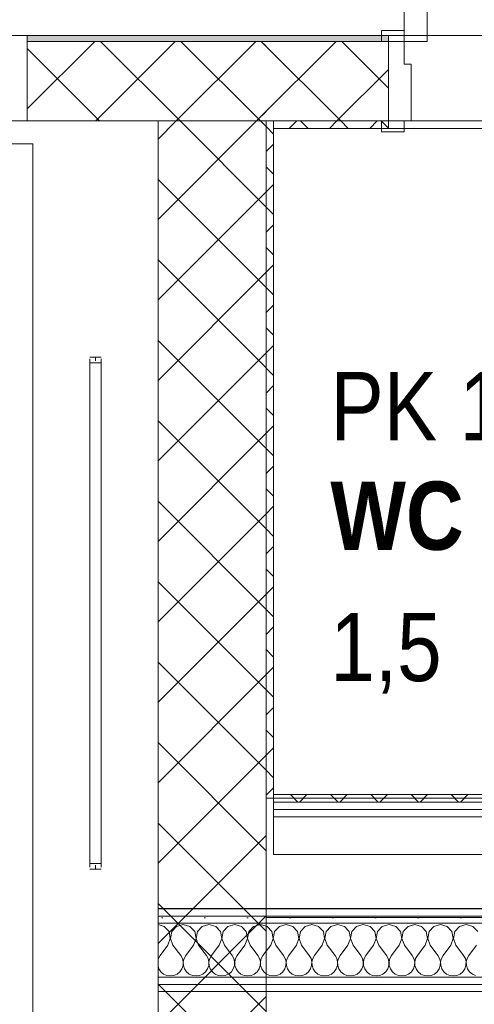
# Model space of a CAD drawing. Header units: millimetres. Extents: x 74467 to 235410, y -65 to 114857.
# Tile 190 of 256: x 127849 to 128649, y 68023 to 69754. Entities that reach past the tile are written whole.
import ezdxf

# ---------------------------------------------------------------- set-up
doc = ezdxf.new("R2010")
doc.units = ezdxf.units.MM
doc.header["$MEASUREMENT"] = 0
doc.linetypes.add('Wipeout_Contour', pattern=[1000, 0, -1000])
for name, color, linetype in [('1235 Vahelaed.AR', 7, 'Continuous'), ('1238 Liftid.AR', 7, 'Continuous'), ('1311 Siseseinad.AR', 7, 'Continuous'), ('1326 Seinapinnad.SA', 7, 'Continuous'), ('9350 Netopind.AR', 7, 'Continuous'), ('I-WALL-____-OTLN.IFC Model', 7, 'Continuous'), ('Ruumi tekst', 7, 'Continuous'), ('Uks', 7, 'Continuous')]:
    doc.layers.add(name, color=color, linetype=linetype)
doc.styles.add('GENERATED_STYLE_2', font='txt', dxfattribs={"width": 0.84})
doc.styles.add('GENERATED_STYLE_4', font='txt', dxfattribs={"width": 0.84})
pattern_1 = [(45, (0, 0), (-70.71068, 70.71068), []), (135, (0, 0), (70.71068, 70.71068), [])]
pattern_2 = [(0, (0, 0), (0, 75), [0, -75])]
pattern_3 = [(225, (0, 0), (-35.355339, 35.355339), []), (315, (0, 0), (35.355339, 35.355339), [])]
pattern_4 = [(315, (0, 0), (35.355339, 35.355339), []), (45, (0, 0), (-35.355339, 35.355339), [])]

# ---------------------------------------------------------------- blocks, each defined once
blk = doc.blocks.new('Slab_13_1', base_point=(128282.6, 68175.8))
at = {"color": 254, "linetype": 'Wipeout_Contour', "lineweight": 0, "ltscale": 584658.71278}
blk.add_wipeout([(129552.6, 69575.9), (128282.6, 69575.9), (128282.6, 68175.8), (129552.6, 68175.8)], dxfattribs=at).dxf.layer = '1235 Vahelaed.AR'
at = {"layer": '1235 Vahelaed.AR', "color": 7, "linetype": 'Continuous', "lineweight": 13, "flags": 128}
blk.add_lwpolyline([(128282.6, 68175.8), (128282.6, 69575.9), (129552.6, 69575.9), (129552.6, 68175.8)], close=True, dxfattribs=at)
blk = doc.blocks.new('Slab_17_1', base_point=(126312.6, 71235.9))
at = {"color": 254, "linetype": 'Wipeout_Contour', "lineweight": 0, "ltscale": 2831097.235720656}
blk.add_wipeout([(129692.6, 71235.9), (126312.6, 71235.9), (126312.7, 69575.9), (129682.6, 69575.9), (129682.6, 69639.7), (131292.6, 69639.7), (131292.6, 67651), (132092.6, 67651), (133964.5, 67632.4), (133964.5, 67705.5), (134032.6, 67705.3), (134032.6, 69535.9), (133892.6, 69535.9), (133892.6, 69735.9), (133892.6, 71245.9), (133892.6, 71435.9), (132092.6, 71435.9), (132092.6, 71245.9), (129692.6, 71245.9)], dxfattribs=at).dxf.layer = '1235 Vahelaed.AR'
at = {"layer": '1235 Vahelaed.AR', "color": 7, "linetype": 'Continuous', "lineweight": 13, "flags": 128}
blk.add_lwpolyline([(133892.6, 71435.9), (133892.6, 71245.9), (133892.6, 69735.9), (133892.6, 69535.9), (134032.6, 69535.9), (134032.6, 67705.3), (133964.5, 67705.5), (133964.5, 67632.4), (132092.6, 67651), (131292.6, 67651), (131292.6, 69639.7), (129682.6, 69639.7), (129682.6, 69575.9), (126312.7, 69575.9)], dxfattribs=at)
blk = doc.blocks.new('Liikumisruum_RG 103_3_1', base_point=(96460.4, 94557))
at = {"layer": '9350 Netopind.AR', "color": 7, "linetype": 'Continuous', "lineweight": 13, "flags": 128}
blk.add_lwpolyline([(129702.6, 93185.9), (129702.6, 71235.9), (123739.6, 71235.9), (123739.6, 69725.9), (129705.6, 69725.9), (129705.6, 67676.8), (132092.6, 67651.1), (132092.6, 69545.9), (131292.6, 69545.9), (131292.6, 72785.9), (132092.6, 72785.9), (132092.6, 78875.9), (131292.6, 78875.9), (131292.6, 81535.9), (132092.6, 81535.9), (132092.6, 85125.9), (131292.6, 85125.9), (131292.6, 87785.9), (132092.6, 87785.9), (132092.6, 89925.9), (131292.6, 89925.9), (131292.6, 93195.9)], dxfattribs=at)
blk = doc.blocks.new('Wall_26_1', base_point=(126312.6, 69575.9))
at = {"layer": '1311 Siseseinad.AR', "linetype": 'Continuous', "lineweight": 13, "true_color": 0x50504f}
h = blk.add_hatch(dxfattribs=at)
h.set_pattern_fill('Plokk_õõnesbetoon_0001', color=251, style=0, pattern_type=2)
h.set_pattern_definition(pattern_1)
h.paths.add_polyline_path([(127862.6, 69715.9), (127862.6, 69575.9), (128282.6, 69575.9), (128282.6, 69715.9)])
at = {"layer": '1311 Siseseinad.AR', "color": 7, "linetype": 'Continuous', "lineweight": 15, "flags": 128}
for points in [[(128282.6, 69715.9), (127862.6, 69715.9)], [(127862.6, 69575.9), (128282.6, 69575.9)]]:
    blk.add_lwpolyline(points, dxfattribs=at)
blk = doc.blocks.new('Door 24_4')
at = {"layer": 'Uks', "color": 7, "linetype": 'Continuous', "lineweight": 13}
for p, q in [((332, 0), (332, 744)), ((372, 744), (372, 0)), ((412, 19), (372, 19)), ((372, 19), (372, 0)), ((412, 0), (412, 19)), ((372, 0), (332, 0)), ((372, 0), (412, 0)), ((400, -140), (400, 0)), ((400, -140), (400, 0)), ((412, -140), (372, -140)), ((372, -140), (372, -159)), ((412, -159), (412, -140)), ((372, -159), (412, -159))]:
    blk.add_line(p, q, dxfattribs=at)
at = {"layer": 'Uks', "color": 7, "linetype": 'Continuous', "lineweight": 15}
for p, q in [((400, 0), (372, 0)), ((372, 0), (372, -40)), ((400, -140), (400, 0)), ((400, 0), (412, 0)), ((400, 0), (412, 0)), ((372, -40), (360, -40)), ((360, -40), (360, -140)), ((360, -140), (400, -140)), ((400, -140), (412, -140)), ((400, -140), (412, -140))]:
    blk.add_line(p, q, dxfattribs=at)
at = {"layer": 'Uks', "color": 7, "linetype": 'Continuous', "lineweight": 13}
blk.add_arc((372, 0), 744, 90, 180, dxfattribs=at)
blk = doc.blocks.new('Wall_27_1', base_point=(128092.6, 69575.9))
at = {"layer": '1311 Siseseinad.AR', "linetype": 'Continuous', "lineweight": 13, "true_color": 0x50504f}
h = blk.add_hatch(dxfattribs=at)
h.set_pattern_fill('Plokk_õõnesbetoon_0001', color=251, style=0, pattern_type=2)
h.set_pattern_definition(pattern_1)
h.paths.add_polyline_path([(128092.6, 69715.9), (128092.6, 69575.9), (128497.6, 69575.9), (128497.6, 69715.9)])
at = {"layer": '1311 Siseseinad.AR', "color": 7, "linetype": 'Continuous', "lineweight": 15}
for p, q in [((128497.6, 69715.9), (128485.6, 69715.9)), ((128497.6, 69575.9), (128485.6, 69575.9))]:
    blk.add_line(p, q, dxfattribs=at)
at = {"layer": '1311 Siseseinad.AR', "color": 7, "linetype": 'Continuous', "lineweight": 15, "flags": 128}
for points in [[(128497.6, 69715.9), (128092.6, 69715.9)], [(128092.6, 69575.9), (128497.6, 69575.9)]]:
    blk.add_lwpolyline(points, dxfattribs=at)
at = {"layer": 'Uks', "color": 7, "linetype": 'Continuous', "lineweight": 13, "xscale": -1, "zscale": 1000}
blk.add_blockref('Door 24_4', (128897.6, 69715.9), dxfattribs=at)
blk = doc.blocks.new('Lift_PK 1-L2_32_1', base_point=(126312.6, 69184.7))
at = {"layer": '9350 Netopind.AR', "color": 7, "linetype": 'Continuous', "lineweight": 13, "flags": 128}
blk.add_lwpolyline([(126312.6, 69575.9), (126312.6, 67775.9), (128092.6, 67775.9), (128092.6, 69575.9)], close=True, dxfattribs=at)
blk = doc.blocks.new('WC_PK 110_35_1', base_point=(128295.6, 69171.7))
at = {"layer": '9350 Netopind.AR', "color": 7, "linetype": 'Continuous', "lineweight": 13, "flags": 128}
blk.add_lwpolyline([(128295.6, 68385.8), (129539.6, 68385.8), (129539.6, 69562.9), (128295.6, 69562.9)], close=True, dxfattribs=at)
at = {"layer": 'Ruumi tekst', "color": 7, "lineweight": 13, "char_height": 120, "attachment_point": 1}
for s, insert, style in [('\\A1;{\\pql;\\pt0,4600;\\fArial|b0|i0|c0|p34;PK 110\\fArial|b0|i0|c0|p34;\\A1{\\H.66x;\\S^  ;}\\fArial|b0|i0|c0|p34;\\fArial|b0|i0|c0|p34;\\A1{\\H.66x;\\S^  ;}}', (128395.6, 69134.6), 'GENERATED_STYLE_4'), ('\\A1;{\\pql;\\pt0,500;\\fArial|b1|i0|c0|p34;WC\\fArial|b1|i0|c0|p34;\\A1{\\H.66x;\\S^  ;}\\fArial|b1|i0|c0|p34;\\fArial|b1|i0|c0|p34;\\A1{\\H.66x;\\S^  ;}}', (128395.6, 68942.1), 'GENERATED_STYLE_2'), ('\\A1;{\\pql;\\pt0,4600;\\fArial|b0|i0|c0|p34;1,5\\fArial|b0|i0|c0|p34;\\A1{\\H.66x;\\S^  ;}\\fArial|b0|i0|c0|p34; m\\fArial|b0|i0|c0|p34;\\A1{\\H.66x;\\S2^  ;}}', (128395.6, 68746.4), 'GENERATED_STYLE_4')]:
    blk.add_mtext(s, dxfattribs=dict(at, insert=insert, style=style))
blk = doc.blocks.new('Opening_23_1')
at = {"layer": '1311 Siseseinad.AR', "color": 7, "linetype": 'Continuous', "lineweight": 13, "flags": 128}
for points in [[(127862.6, 69725.9), (126702.6, 69725.9)], [(126702.6, 69575.9), (127862.6, 69575.9)]]:
    blk.add_lwpolyline(points, dxfattribs=at)
at = {"layer": '1311 Siseseinad.AR', "color": 7, "linetype": 'Continuous', "lineweight": 15, "flags": 128}
for points in [[(127862.6, 69715.9), (127862.6, 69725.9)], [(127862.6, 69575.9), (127862.6, 69715.9)]]:
    blk.add_lwpolyline(points, dxfattribs=at)
blk = doc.blocks.new('Opening_25_1')
at = {"layer": '1311 Siseseinad.AR', "color": 7, "linetype": 'Continuous', "lineweight": 13, "flags": 128}
for points in [[(129297.6, 69725.9), (128497.6, 69725.9)], [(128497.6, 69715.9), (128497.6, 69575.9)], [(128497.6, 69562.9), (129297.6, 69562.9)]]:
    blk.add_lwpolyline(points, dxfattribs=at)
at = {"layer": '1311 Siseseinad.AR', "color": 7, "linetype": 'Continuous', "lineweight": 15, "flags": 128}
for points in [[(128497.6, 69725.9), (128497.6, 69715.9)], [(128497.6, 69575.9), (128497.6, 69562.9)]]:
    blk.add_lwpolyline(points, dxfattribs=at)
blk = doc.blocks.new('*X1150')
at = {"layer": '1311 Siseseinad.AR', "linetype": 'Continuous', "lineweight": 13, "true_color": 0x8c8d8c}
for points in [[(128092.6, 68191.8), (128092.6, 68190.8), (128103.4, 68190.8), (128103.4, 68191.8)], [(128282.6, 68191.8), (128203.4, 68191.8), (128203.4, 68190.8), (128282.6, 68190.8)]]:
    blk.add_hatch(color=252, dxfattribs=at).paths.add_polyline_path(points)
blk = doc.blocks.new('*X1151')
at = {"layer": '1311 Siseseinad.AR', "color": 252, "linetype": 'Continuous', "lineweight": 13, "true_color": 0x8c8d8c}
for p, q in [((128103.6, 68160.2), (128092.6, 68163.3)), ((128111.9, 68151.1), (128103.6, 68160.2)), ((128125, 68160.2), (128116.7, 68151.1)), ((128136.9, 68163.6), (128125, 68160.2)), ((128148.8, 68160.2), (128136.9, 68163.6)), ((128157.1, 68151.1), (128148.8, 68160.2)), ((128170.3, 68160.2), (128161.9, 68151.1)), ((128182.1, 68163.6), (128170.3, 68160.2)), ((128194, 68160.2), (128182.1, 68163.6)), ((128202.4, 68151.1), (128194, 68160.2)), ((128215.5, 68160.2), (128207.1, 68151.1)), ((128227.4, 68163.6), (128215.5, 68160.2)), ((128239.3, 68160.2), (128227.4, 68163.6)), ((128247.6, 68151.1), (128239.3, 68160.2)), ((128260.7, 68160.2), (128252.4, 68151.1)), ((128272.6, 68163.6), (128260.7, 68160.2)), ((128282.6, 68160.7), (128272.6, 68163.6)), ((128109.8, 68127.4), (128114.2, 68138.9)), ((128114.2, 68138.9), (128111.9, 68151.1)), ((128116.7, 68151.1), (128114.4, 68138.9)), ((128114.4, 68138.9), (128118.8, 68127.4)), ((128155, 68127.4), (128159.4, 68138.9)), ((128159.4, 68138.9), (128157.1, 68151.1)), ((128161.9, 68151.1), (128159.6, 68138.9)), ((128159.6, 68138.9), (128164, 68127.4)), ((128200.2, 68127.4), (128204.7, 68138.9)), ((128204.7, 68138.9), (128202.4, 68151.1)), ((128207.1, 68151.1), (128204.9, 68138.9)), ((128204.9, 68138.9), (128209.3, 68127.4)), ((128245.5, 68127.4), (128249.9, 68138.9)), ((128249.9, 68138.9), (128247.6, 68151.1)), ((128252.4, 68151.1), (128250.1, 68138.9)), ((128250.1, 68138.9), (128254.5, 68127.4)), ((128109.8, 68127.4), (128096.2, 68109.3)), ((128118.8, 68127.4), (128132.4, 68109.3)), ((128155, 68127.4), (128141.4, 68109.3)), ((128164, 68127.4), (128177.6, 68109.3)), ((128200.2, 68127.4), (128186.7, 68109.3)), ((128209.3, 68127.4), (128222.9, 68109.3)), ((128245.5, 68127.4), (128231.9, 68109.3)), ((128254.5, 68127.4), (128268.1, 68109.3)), ((128093.2, 68103.8), (128092.6, 68101.6)), ((128096.2, 68109.3), (128093.2, 68103.8)), ((128135.4, 68103.8), (128132.4, 68109.3)), ((128136.8, 68097.8), (128135.4, 68103.8)), ((128138.4, 68103.8), (128137, 68097.8)), ((128141.4, 68109.3), (128138.4, 68103.8)), ((128180.6, 68103.8), (128177.6, 68109.3)), ((128182.1, 68097.8), (128180.6, 68103.8)), ((128183.6, 68103.8), (128182.2, 68097.8)), ((128186.7, 68109.3), (128183.6, 68103.8)), ((128225.9, 68103.8), (128222.9, 68109.3)), ((128227.3, 68097.8), (128225.9, 68103.8)), ((128228.9, 68103.8), (128227.5, 68097.8)), ((128231.9, 68109.3), (128228.9, 68103.8)), ((128271.1, 68103.8), (128268.1, 68109.3)), ((128272.5, 68097.8), (128271.1, 68103.8)), ((128274.1, 68103.8), (128272.7, 68097.8)), ((128277.1, 68109.3), (128274.1, 68103.8)), ((128282.6, 68116.6), (128277.1, 68109.3)), ((128092.6, 68089.8), (128094.1, 68085.6)), ((128094.1, 68085.6), (128097.6, 68080.5)), ((128131, 68080.5), (128134.5, 68085.6)), ((128134.5, 68085.6), (128136.5, 68091.5)), ((128136.5, 68091.5), (128136.8, 68097.8)), ((128137, 68097.8), (128137.3, 68091.5)), ((128137.3, 68091.5), (128139.3, 68085.6)), ((128139.3, 68085.6), (128142.8, 68080.5)), ((128176.2, 68080.5), (128179.8, 68085.6)), ((128179.8, 68085.6), (128181.7, 68091.5)), ((128181.7, 68091.5), (128182.1, 68097.8)), ((128182.2, 68097.8), (128182.5, 68091.5)), ((128182.5, 68091.5), (128184.5, 68085.6)), ((128184.5, 68085.6), (128188.1, 68080.5)), ((128221.5, 68080.5), (128225, 68085.6)), ((128225, 68085.6), (128227, 68091.5)), ((128227, 68091.5), (128227.3, 68097.8)), ((128227.5, 68097.8), (128227.8, 68091.5)), ((128227.8, 68091.5), (128229.8, 68085.6)), ((128229.8, 68085.6), (128233.3, 68080.5)), ((128266.7, 68080.5), (128270.2, 68085.6)), ((128270.2, 68085.6), (128272.2, 68091.5)), ((128272.2, 68091.5), (128272.5, 68097.8)), ((128272.7, 68097.8), (128273, 68091.5)), ((128273, 68091.5), (128275, 68085.6)), ((128275, 68085.6), (128278.5, 68080.5)), ((128097.6, 68080.5), (128102.4, 68076.5)), ((128102.4, 68076.5), (128108.1, 68074)), ((128108.1, 68074), (128114.3, 68073.1)), ((128114.3, 68073.1), (128120.5, 68074)), ((128120.5, 68074), (128126.2, 68076.5)), ((128126.2, 68076.5), (128131, 68080.5)), ((128142.8, 68080.5), (128147.6, 68076.5)), ((128147.6, 68076.5), (128153.3, 68074)), ((128153.3, 68074), (128159.5, 68073.1)), ((128159.5, 68073.1), (128165.7, 68074)), ((128165.7, 68074), (128171.4, 68076.5)), ((128171.4, 68076.5), (128176.2, 68080.5)), ((128188.1, 68080.5), (128192.9, 68076.5)), ((128192.9, 68076.5), (128198.6, 68074)), ((128198.6, 68074), (128204.8, 68073.1)), ((128204.8, 68073.1), (128210.9, 68074)), ((128210.9, 68074), (128216.7, 68076.5)), ((128216.7, 68076.5), (128221.5, 68080.5)), ((128233.3, 68080.5), (128238.1, 68076.5)), ((128238.1, 68076.5), (128243.8, 68074)), ((128243.8, 68074), (128250, 68073.1)), ((128250, 68073.1), (128256.2, 68074)), ((128256.2, 68074), (128261.9, 68076.5)), ((128261.9, 68076.5), (128266.7, 68080.5)), ((128278.5, 68080.5), (128282.6, 68077.1))]:
    blk.add_line(p, q, dxfattribs=at)
blk = doc.blocks.new('*X1152')
at = {"layer": '1311 Siseseinad.AR', "linetype": 'Continuous', "lineweight": 13, "true_color": 0x8c8d8c}
for points in [[(128282.6, 68190.8), (128303.4, 68190.8), (128303.4, 68191.8), (128282.6, 68191.8)], [(128503.4, 68191.8), (128403.4, 68191.8), (128403.4, 68190.8), (128503.4, 68190.8)], [(128703.4, 68191.8), (128603.4, 68191.8), (128603.4, 68190.8), (128703.4, 68190.8)]]:
    blk.add_hatch(color=252, dxfattribs=at).paths.add_polyline_path(points)
blk = doc.blocks.new('*X1153')
at = {"layer": '1311 Siseseinad.AR', "color": 252, "linetype": 'Continuous', "lineweight": 13, "true_color": 0x8c8d8c}
for p, q in [((128284.5, 68160.2), (128282.6, 68160.7)), ((128292.9, 68151.1), (128284.5, 68160.2)), ((128306, 68160.2), (128297.6, 68151.1)), ((128317.9, 68163.6), (128306, 68160.2)), ((128329.7, 68160.2), (128317.9, 68163.6)), ((128338.1, 68151.1), (128329.7, 68160.2)), ((128351.2, 68160.2), (128342.9, 68151.1)), ((128363.1, 68163.6), (128351.2, 68160.2)), ((128375, 68160.2), (128363.1, 68163.6)), ((128383.3, 68151.1), (128375, 68160.2)), ((128396.4, 68160.2), (128388.1, 68151.1)), ((128408.3, 68163.6), (128396.4, 68160.2)), ((128420.2, 68160.2), (128408.3, 68163.6)), ((128428.6, 68151.1), (128420.2, 68160.2)), ((128441.7, 68160.2), (128433.3, 68151.1)), ((128453.6, 68163.6), (128441.7, 68160.2)), ((128465.5, 68160.2), (128453.6, 68163.6)), ((128473.8, 68151.1), (128465.5, 68160.2)), ((128486.9, 68160.2), (128478.6, 68151.1)), ((128498.8, 68163.6), (128486.9, 68160.2)), ((128510.7, 68160.2), (128498.8, 68163.6)), ((128519, 68151.1), (128510.7, 68160.2)), ((128532.2, 68160.2), (128523.8, 68151.1)), ((128544, 68163.6), (128532.2, 68160.2)), ((128555.9, 68160.2), (128544, 68163.6)), ((128564.3, 68151.1), (128555.9, 68160.2)), ((128577.4, 68160.2), (128569.1, 68151.1)), ((128589.3, 68163.6), (128577.4, 68160.2)), ((128601.2, 68160.2), (128589.3, 68163.6)), ((128609.5, 68151.1), (128601.2, 68160.2)), ((128622.6, 68160.2), (128614.3, 68151.1)), ((128634.5, 68163.6), (128622.6, 68160.2)), ((128646.4, 68160.2), (128634.5, 68163.6)), ((128654.8, 68151.1), (128646.4, 68160.2)), ((128290.7, 68127.4), (128295.1, 68138.9)), ((128295.1, 68138.9), (128292.9, 68151.1)), ((128297.6, 68151.1), (128295.3, 68138.9)), ((128295.3, 68138.9), (128299.8, 68127.4)), ((128336, 68127.4), (128340.4, 68138.9)), ((128340.4, 68138.9), (128338.1, 68151.1)), ((128342.9, 68151.1), (128340.6, 68138.9)), ((128340.6, 68138.9), (128345, 68127.4)), ((128381.2, 68127.4), (128385.6, 68138.9)), ((128385.6, 68138.9), (128383.3, 68151.1)), ((128388.1, 68151.1), (128385.8, 68138.9)), ((128385.8, 68138.9), (128390.2, 68127.4)), ((128426.4, 68127.4), (128430.9, 68138.9)), ((128430.9, 68138.9), (128428.6, 68151.1)), ((128433.3, 68151.1), (128431, 68138.9)), ((128431, 68138.9), (128435.5, 68127.4)), ((128471.7, 68127.4), (128476.1, 68138.9)), ((128476.1, 68138.9), (128473.8, 68151.1)), ((128478.6, 68151.1), (128476.3, 68138.9)), ((128476.3, 68138.9), (128480.7, 68127.4)), ((128516.9, 68127.4), (128521.3, 68138.9)), ((128521.3, 68138.9), (128519, 68151.1)), ((128523.8, 68151.1), (128521.5, 68138.9)), ((128521.5, 68138.9), (128526, 68127.4)), ((128562.1, 68127.4), (128566.6, 68138.9)), ((128566.6, 68138.9), (128564.3, 68151.1)), ((128569.1, 68151.1), (128566.8, 68138.9)), ((128566.8, 68138.9), (128571.2, 68127.4)), ((128607.4, 68127.4), (128611.8, 68138.9)), ((128611.8, 68138.9), (128609.5, 68151.1)), ((128614.3, 68151.1), (128612, 68138.9)), ((128612, 68138.9), (128616.4, 68127.4)), ((128290.7, 68127.4), (128282.6, 68116.6)), ((128299.8, 68127.4), (128313.3, 68109.3)), ((128336, 68127.4), (128322.4, 68109.3)), ((128345, 68127.4), (128358.6, 68109.3)), ((128381.2, 68127.4), (128367.6, 68109.3)), ((128390.2, 68127.4), (128403.8, 68109.3)), ((128426.4, 68127.4), (128412.9, 68109.3)), ((128435.5, 68127.4), (128449, 68109.3)), ((128471.7, 68127.4), (128458.1, 68109.3)), ((128480.7, 68127.4), (128494.3, 68109.3)), ((128516.9, 68127.4), (128503.3, 68109.3)), ((128526, 68127.4), (128539.5, 68109.3)), ((128562.1, 68127.4), (128548.6, 68109.3)), ((128571.2, 68127.4), (128584.8, 68109.3)), ((128607.4, 68127.4), (128593.8, 68109.3)), ((128616.4, 68127.4), (128630, 68109.3)), ((128652.6, 68127.4), (128639, 68109.3)), ((128316.4, 68103.8), (128313.3, 68109.3)), ((128317.8, 68097.8), (128316.4, 68103.8)), ((128319.4, 68103.8), (128317.9, 68097.8)), ((128322.4, 68109.3), (128319.4, 68103.8)), ((128361.6, 68103.8), (128358.6, 68109.3)), ((128363, 68097.8), (128361.6, 68103.8)), ((128364.6, 68103.8), (128363.2, 68097.8)), ((128367.6, 68109.3), (128364.6, 68103.8)), ((128406.8, 68103.8), (128403.8, 68109.3)), ((128408.2, 68097.8), (128406.8, 68103.8)), ((128409.8, 68103.8), (128408.4, 68097.8)), ((128412.9, 68109.3), (128409.8, 68103.8)), ((128452.1, 68103.8), (128449, 68109.3)), ((128453.5, 68097.8), (128452.1, 68103.8)), ((128455.1, 68103.8), (128453.7, 68097.8)), ((128458.1, 68109.3), (128455.1, 68103.8)), ((128497.3, 68103.8), (128494.3, 68109.3)), ((128498.7, 68097.8), (128497.3, 68103.8)), ((128500.3, 68103.8), (128498.9, 68097.8)), ((128503.3, 68109.3), (128500.3, 68103.8)), ((128542.5, 68103.8), (128539.5, 68109.3)), ((128544, 68097.8), (128542.5, 68103.8)), ((128545.6, 68103.8), (128544.1, 68097.8)), ((128548.6, 68109.3), (128545.6, 68103.8)), ((128587.8, 68103.8), (128584.8, 68109.3)), ((128589.2, 68097.8), (128587.8, 68103.8)), ((128590.8, 68103.8), (128589.4, 68097.8)), ((128593.8, 68109.3), (128590.8, 68103.8)), ((128633, 68103.8), (128630, 68109.3)), ((128634.4, 68097.8), (128633, 68103.8)), ((128636, 68103.8), (128634.6, 68097.8)), ((128639, 68109.3), (128636, 68103.8)), ((128311.9, 68080.5), (128315.5, 68085.6)), ((128315.5, 68085.6), (128317.5, 68091.5)), ((128317.5, 68091.5), (128317.8, 68097.8)), ((128317.9, 68097.8), (128318.3, 68091.5)), ((128318.3, 68091.5), (128320.2, 68085.6)), ((128320.2, 68085.6), (128323.8, 68080.5)), ((128357.2, 68080.5), (128360.7, 68085.6)), ((128360.7, 68085.6), (128362.7, 68091.5)), ((128362.7, 68091.5), (128363, 68097.8)), ((128363.2, 68097.8), (128363.5, 68091.5)), ((128363.5, 68091.5), (128365.5, 68085.6)), ((128365.5, 68085.6), (128369, 68080.5)), ((128402.4, 68080.5), (128405.9, 68085.6)), ((128405.9, 68085.6), (128407.9, 68091.5)), ((128407.9, 68091.5), (128408.2, 68097.8)), ((128408.4, 68097.8), (128408.7, 68091.5)), ((128408.7, 68091.5), (128410.7, 68085.6)), ((128410.7, 68085.6), (128414.3, 68080.5)), ((128447.6, 68080.5), (128451.2, 68085.6)), ((128451.2, 68085.6), (128453.2, 68091.5)), ((128453.2, 68091.5), (128453.5, 68097.8)), ((128453.7, 68097.8), (128454, 68091.5)), ((128454, 68091.5), (128456, 68085.6)), ((128456, 68085.6), (128459.5, 68080.5)), ((128492.9, 68080.5), (128496.4, 68085.6)), ((128496.4, 68085.6), (128498.4, 68091.5)), ((128498.4, 68091.5), (128498.7, 68097.8)), ((128498.9, 68097.8), (128499.2, 68091.5)), ((128499.2, 68091.5), (128501.2, 68085.6)), ((128501.2, 68085.6), (128504.7, 68080.5)), ((128538.1, 68080.5), (128541.7, 68085.6)), ((128541.7, 68085.6), (128543.7, 68091.5)), ((128543.7, 68091.5), (128544, 68097.8)), ((128544.1, 68097.8), (128544.4, 68091.5)), ((128544.4, 68091.5), (128546.4, 68085.6)), ((128546.4, 68085.6), (128550, 68080.5)), ((128583.4, 68080.5), (128586.9, 68085.6)), ((128586.9, 68085.6), (128588.9, 68091.5)), ((128588.9, 68091.5), (128589.2, 68097.8)), ((128589.4, 68097.8), (128589.7, 68091.5)), ((128589.7, 68091.5), (128591.7, 68085.6)), ((128591.7, 68085.6), (128595.2, 68080.5)), ((128628.6, 68080.5), (128632.1, 68085.6)), ((128632.1, 68085.6), (128634.1, 68091.5)), ((128634.1, 68091.5), (128634.4, 68097.8)), ((128634.6, 68097.8), (128634.9, 68091.5)), ((128634.9, 68091.5), (128636.9, 68085.6)), ((128636.9, 68085.6), (128640.4, 68080.5)), ((128282.6, 68077.1), (128283.3, 68076.5)), ((128283.3, 68076.5), (128289.1, 68074)), ((128289.1, 68074), (128295.2, 68073.1)), ((128295.2, 68073.1), (128301.4, 68074)), ((128301.4, 68074), (128307.1, 68076.5)), ((128307.1, 68076.5), (128311.9, 68080.5)), ((128323.8, 68080.5), (128328.6, 68076.5)), ((128328.6, 68076.5), (128334.3, 68074)), ((128334.3, 68074), (128340.5, 68073.1)), ((128340.5, 68073.1), (128346.7, 68074)), ((128346.7, 68074), (128352.4, 68076.5)), ((128352.4, 68076.5), (128357.2, 68080.5)), ((128369, 68080.5), (128373.8, 68076.5)), ((128373.8, 68076.5), (128379.5, 68074)), ((128379.5, 68074), (128385.7, 68073.1)), ((128385.7, 68073.1), (128391.9, 68074)), ((128391.9, 68074), (128397.6, 68076.5)), ((128397.6, 68076.5), (128402.4, 68080.5)), ((128414.3, 68080.5), (128419.1, 68076.5)), ((128419.1, 68076.5), (128424.8, 68074)), ((128424.8, 68074), (128431, 68073.1)), ((128431, 68073.1), (128437.1, 68074)), ((128437.1, 68074), (128442.8, 68076.5)), ((128442.8, 68076.5), (128447.6, 68080.5)), ((128459.5, 68080.5), (128464.3, 68076.5)), ((128464.3, 68076.5), (128470, 68074)), ((128470, 68074), (128476.2, 68073.1)), ((128476.2, 68073.1), (128482.4, 68074)), ((128482.4, 68074), (128488.1, 68076.5)), ((128488.1, 68076.5), (128492.9, 68080.5)), ((128504.7, 68080.5), (128509.5, 68076.5)), ((128509.5, 68076.5), (128515.2, 68074)), ((128515.2, 68074), (128521.4, 68073.1)), ((128521.4, 68073.1), (128527.6, 68074)), ((128527.6, 68074), (128533.3, 68076.5)), ((128533.3, 68076.5), (128538.1, 68080.5)), ((128550, 68080.5), (128554.8, 68076.5)), ((128554.8, 68076.5), (128560.5, 68074)), ((128560.5, 68074), (128566.7, 68073.1)), ((128566.7, 68073.1), (128572.8, 68074)), ((128572.8, 68074), (128578.6, 68076.5)), ((128578.6, 68076.5), (128583.4, 68080.5)), ((128595.2, 68080.5), (128600, 68076.5)), ((128600, 68076.5), (128605.7, 68074)), ((128605.7, 68074), (128611.9, 68073.1)), ((128611.9, 68073.1), (128618.1, 68074)), ((128618.1, 68074), (128623.8, 68076.5)), ((128623.8, 68076.5), (128628.6, 68080.5)), ((128640.4, 68080.5), (128645.3, 68076.5)), ((128645.3, 68076.5), (128651, 68074))]:
    blk.add_line(p, q, dxfattribs=at)
blk = doc.blocks.new('Wall_240_1', base_point=(128092.6, 68045.8))
at = {"layer": '1311 Siseseinad.AR', "linetype": 'Continuous', "lineweight": 13, "true_color": 0x8c8d8c}
h = blk.add_hatch(dxfattribs=at)
h.set_pattern_fill('Kips_0001', color=252, style=0, pattern_type=2)
h.set_pattern_definition(pattern_2)
h.paths.add_polyline_path([(128282.6, 68178.3), (128282.6, 68190.8), (128092.6, 68190.8), (128092.6, 68178.3)])
h = blk.add_hatch(dxfattribs=at)
h.set_pattern_fill('Kips_0001', color=252, style=0, pattern_type=2)
h.set_pattern_definition(pattern_2)
h.paths.add_polyline_path([(129552.6, 68190.8), (128282.6, 68190.8), (128282.6, 68178.3), (129552.6, 68178.3)])
h = blk.add_hatch(dxfattribs=at)
h.set_pattern_fill('Kips_0001', color=252, style=0, pattern_type=2)
h.set_pattern_definition(pattern_2)
h.paths.add_polyline_path([(128282.6, 68165.8), (128282.6, 68178.3), (128092.6, 68178.3), (128092.6, 68165.8)])
h = blk.add_hatch(dxfattribs=at)
h.set_pattern_fill('Kips_0001', color=252, style=0, pattern_type=2)
h.set_pattern_definition(pattern_2)
h.paths.add_polyline_path([(129552.6, 68178.3), (128282.6, 68178.3), (128282.6, 68165.8), (129552.6, 68165.8)])
h = blk.add_hatch(dxfattribs=at)
h.set_pattern_fill('Kips_0001', color=252, style=0, pattern_type=2)
h.set_pattern_definition(pattern_2)
h.paths.add_polyline_path([(128282.6, 68058.3), (128282.6, 68070.8), (128092.6, 68070.8), (128092.6, 68058.3)])
h = blk.add_hatch(dxfattribs=at)
h.set_pattern_fill('Kips_0001', color=252, style=0, pattern_type=2)
h.set_pattern_definition(pattern_2)
h.paths.add_polyline_path([(129552.6, 68070.8), (128282.6, 68070.8), (128282.6, 68058.3), (129552.6, 68058.3)])
h = blk.add_hatch(dxfattribs=at)
h.set_pattern_fill('Kips_0001', color=252, style=0, pattern_type=2)
h.set_pattern_definition(pattern_2)
h.paths.add_polyline_path([(128282.6, 68045.8), (128282.6, 68058.3), (128092.6, 68058.3), (128092.6, 68045.8)])
h = blk.add_hatch(dxfattribs=at)
h.set_pattern_fill('Kips_0001', color=252, style=0, pattern_type=2)
h.set_pattern_definition(pattern_2)
h.paths.add_polyline_path([(129552.6, 68058.3), (128282.6, 68058.3), (128282.6, 68045.8), (129552.6, 68045.8)])
at = {"layer": '1311 Siseseinad.AR', "color": 7, "linetype": 'Continuous', "lineweight": 15}
for p, q in [((129552.6, 68190.8), (128282.6, 68190.8)), ((129552.6, 68178.3), (128282.6, 68178.3)), ((129552.6, 68165.8), (128282.6, 68165.8)), ((129552.6, 68070.8), (128282.6, 68070.8)), ((129552.6, 68058.3), (128282.6, 68058.3))]:
    blk.add_line(p, q, dxfattribs=at)
at = {"layer": '1311 Siseseinad.AR', "color": 7, "linetype": 'Continuous', "lineweight": 15, "flags": 128}
for points in [[(129552.6, 68191.8), (128282.6, 68191.8)], [(128282.6, 68045.8), (129552.6, 68045.8)]]:
    blk.add_lwpolyline(points, dxfattribs=at)
at = {"layer": 'I-WALL-____-OTLN.IFC Model', "color": 7, "linetype": 'Continuous', "lineweight": 15}
for p, q in [((128282.6, 68191.8), (128092.6, 68191.8)), ((128282.6, 68190.8), (128092.6, 68190.8)), ((128282.6, 68178.3), (128092.6, 68178.3)), ((128282.6, 68165.8), (128092.6, 68165.8)), ((128282.6, 68070.8), (128092.6, 68070.8)), ((128282.6, 68058.3), (128092.6, 68058.3)), ((128092.6, 68045.8), (128282.6, 68045.8))]:
    blk.add_line(p, q, dxfattribs=at)
at = {"layer": '1311 Siseseinad.AR', "color": 7, "lineweight": 15}
for name in ['*X1150', '*X1152', '*X1151', '*X1153']:
    blk.add_blockref(name, (0, 0), dxfattribs=at)
blk = doc.blocks.new('Wall_287_1', base_point=(128282.6, 68391.8))
at = {"layer": '1326 Seinapinnad.SA', "linetype": 'Continuous', "lineweight": 13}
h = blk.add_hatch(dxfattribs=at)
h.set_pattern_fill('Grid_5x5_Diagonaal_0001', color=230, style=0, pattern_type=2)
h.set_pattern_definition(pattern_3)
h.paths.add_polyline_path([(129539.6, 68391.8), (128295.6, 68391.8), (128295.6, 68378.8), (129539.6, 68378.8)])
at = {"layer": '1326 Seinapinnad.SA', "linetype": 'Continuous', "lineweight": 13, "true_color": 0x8c8d8c}
h = blk.add_hatch(dxfattribs=at)
h.set_pattern_fill('Kips_0001', color=252, style=0, pattern_type=2)
h.set_pattern_definition(pattern_2)
h.paths.add_polyline_path([(129539.6, 68378.8), (128295.6, 68378.8), (128295.6, 68365.8), (129539.6, 68365.8)])
h = blk.add_hatch(dxfattribs=at)
h.set_pattern_fill('Kips_0001', color=252, style=0, pattern_type=2)
h.set_pattern_definition(pattern_2)
h.paths.add_polyline_path([(129539.6, 68365.8), (128295.6, 68365.8), (128295.6, 68352.8), (129539.6, 68352.8)])
at = {"layer": '1326 Seinapinnad.SA', "color": 7, "linetype": 'Continuous', "lineweight": 15}
for p, q in [((129539.6, 68378.8), (128295.6, 68378.8)), ((129539.6, 68365.8), (128295.6, 68365.8)), ((129539.6, 68352.8), (128295.6, 68352.8))]:
    blk.add_line(p, q, dxfattribs=at)
at = {"layer": '1326 Seinapinnad.SA', "color": 7, "linetype": 'Continuous', "lineweight": 15, "flags": 128}
for points in [[(129539.6, 68391.8), (128295.6, 68391.8)], [(128295.6, 68286.8), (129539.6, 68286.8)]]:
    blk.add_lwpolyline(points, dxfattribs=at)
at = {"layer": '1326 Seinapinnad.SA', "color": 7, "linetype": 'Continuous', "lineweight": 13, "flags": 128}
for points in [[(128295.6, 68385.8), (128295.6, 68378.8)], [(128295.6, 68378.8), (128295.6, 68286.8)]]:
    blk.add_lwpolyline(points, dxfattribs=at)
blk = doc.blocks.new('Wall_289_1', base_point=(129552.6, 69575.9))
at = {"layer": '1326 Seinapinnad.SA', "linetype": 'Continuous', "lineweight": 13}
h = blk.add_hatch(dxfattribs=at)
h.set_pattern_fill('Grid_5x5_Diagonaal_0001', color=230, style=0, pattern_type=2)
h.set_pattern_definition(pattern_3)
h.paths.add_polyline_path([(128497.6, 69575.9), (128295.6, 69575.9), (128295.6, 69562.9), (128497.6, 69562.9)])
at = {"layer": '1326 Seinapinnad.SA', "color": 7, "linetype": 'Continuous', "lineweight": 15, "flags": 128}
for points in [[(128497.6, 69575.9), (128295.6, 69575.9)], [(128295.6, 69575.9), (128295.6, 69562.9)], [(128295.6, 69562.9), (128497.6, 69562.9)]]:
    blk.add_lwpolyline(points, dxfattribs=at)
blk = doc.blocks.new('Wall_290_1', base_point=(128282.6, 69575.9))
at = {"layer": '1326 Seinapinnad.SA', "linetype": 'Continuous', "lineweight": 13}
h = blk.add_hatch(dxfattribs=at)
h.set_pattern_fill('Grid_5x5_Diagonaal_0001', color=230, style=0, pattern_type=2)
h.set_pattern_definition(pattern_4)
h.paths.add_polyline_path([(128295.6, 68391.8), (128295.6, 69575.9), (128282.6, 69575.9), (128282.6, 68391.8)])
h = blk.add_hatch(dxfattribs=at)
h.set_pattern_fill('Grid_5x5_Diagonaal_0001', color=230, style=0, pattern_type=2)
h.set_pattern_definition(pattern_4)
h.paths.add_polyline_path([(128282.6, 68391.8), (128282.6, 68385.8), (128295.6, 68385.8), (128295.6, 68391.8)])
at = {"layer": '1326 Seinapinnad.SA', "color": 7, "linetype": 'Continuous', "lineweight": 15, "flags": 128}
for points in [[(128282.6, 69575.9), (128282.6, 68385.8)], [(128295.6, 69575.9), (128282.6, 69575.9)], [(128295.6, 68391.8), (128295.6, 69575.9)], [(128282.6, 68385.8), (128295.6, 68385.8)]]:
    blk.add_lwpolyline(points, dxfattribs=at)
blk = doc.blocks.new('Wall_291_1', base_point=(123752.6, 69715.9))
at = {"layer": '1326 Seinapinnad.SA', "linetype": 'Continuous', "lineweight": 0, "true_color": 0xfefefe}
blk.add_hatch(color=7, dxfattribs=at).paths.add_polyline_path([(127862.6, 69715.9), (128497.6, 69715.9), (128497.6, 69725.9), (127862.6, 69725.9)])
at = {"layer": '1326 Seinapinnad.SA', "color": 7, "linetype": 'Continuous', "lineweight": 15, "flags": 128}
for points in [[(128497.6, 69725.9), (127862.6, 69725.9)], [(127862.6, 69715.9), (128497.6, 69715.9)]]:
    blk.add_lwpolyline(points, dxfattribs=at)
blk = doc.blocks.new('Elevator 24_2')
at = {"layer": '1238 Liftid.AR', "color": 7, "linetype": 'Continuous', "lineweight": 13}
for p, q in [((1810, 1465), (1830, 1465)), ((1810, 1461.7), (1810, 568.3)), ((1810, 1455), (1830, 1455)), ((1820, 1465), (1820, 1458.3)), ((1830, 1461.7), (1830, 568.3)), ((1810, 575), (1830, 575)), ((1820, 565), (1820, 571.7)), ((1810, 565), (1830, 565))]:
    blk.add_line(p, q, dxfattribs=at)
at = {"layer": '1238 Liftid.AR', "color": 7, "linetype": 'Continuous', "lineweight": 13, "flags": 128}
blk.add_lwpolyline([(250, 190), (1710, 190), (1710, 1840), (250, 1840)], close=True, dxfattribs=at)
blk = doc.blocks.new('Wall_916_1', base_point=(128092.6, 69575.9))
at = {"layer": '1311 Siseseinad.AR', "linetype": 'Continuous', "lineweight": 13, "true_color": 0x50504f}
h = blk.add_hatch(dxfattribs=at)
h.set_pattern_fill('Plokk_õõnesbetoon_0001', color=251, style=0, pattern_type=2)
h.set_pattern_definition(pattern_1)
h.paths.add_polyline_path([(128092.6, 69575.9), (128092.6, 67694.1), (128282.6, 67692.1), (128282.6, 69575.9)])
at = {"layer": '1311 Siseseinad.AR', "color": 7, "linetype": 'Continuous', "lineweight": 15, "flags": 128}
for points in [[(128092.6, 67714.4), (128092.6, 69575.9)], [(128282.6, 67713.8), (128282.6, 69575.9)]]:
    blk.add_lwpolyline(points, dxfattribs=at)
at = {"layer": '1311 Siseseinad.AR', "color": 7, "linetype": 'Continuous', "lineweight": 13, "flags": 128}
blk.add_lwpolyline([(128092.6, 69575.9), (128282.6, 69575.9)], dxfattribs=at)

msp = doc.modelspace()

# ---------------------------------------------------------------- block references
at = {"layer": '1235 Vahelaed.AR', "color": 7, "linetype": 'Continuous', "lineweight": 13}
msp.add_blockref('Slab_13_1', (128282.6, 68175.8), dxfattribs=at)

# ---------------------------------------------------------------- next in the draw order: block references
msp.add_blockref('Slab_17_1', (126312.6, 71235.9), dxfattribs=at)

# ---------------------------------------------------------------- next in the draw order: linework, layer by layer
at = {"layer": '9350 Netopind.AR', "color": 7, "linetype": 'Continuous', "lineweight": 0, "true_color": 0xfaefc5, "flags": 128}
msp.add_lwpolyline([(129702.6, 93185.9), (129702.6, 71235.9), (123739.6, 71235.9), (123739.6, 69725.9), (129705.6, 69725.9), (129705.6, 67676.8), (132092.6, 67651.1), (132092.6, 69545.9), (131292.6, 69545.9), (131292.6, 72785.9), (132092.6, 72785.9), (132092.6, 78875.9), (131292.6, 78875.9), (131292.6, 81535.9), (132092.6, 81535.9), (132092.6, 85125.9), (131292.6, 85125.9), (131292.6, 87785.9), (132092.6, 87785.9), (132092.6, 89925.9), (131292.6, 89925.9), (131292.6, 93195.9)], dxfattribs=at)
msp.add_lwpolyline([(126312.6, 69575.9), (126312.6, 67775.9), (128092.6, 67775.9), (128092.6, 69575.9)], close=True, dxfattribs=at)
at = {"layer": '9350 Netopind.AR', "color": 153, "linetype": 'Continuous', "lineweight": 0, "true_color": 0x7da59c, "flags": 128}
msp.add_lwpolyline([(128295.6, 68385.8), (129539.6, 68385.8), (129539.6, 69562.9), (128295.6, 69562.9)], close=True, dxfattribs=at)

# ---------------------------------------------------------------- next in the draw order: block references
at = {"layer": '1238 Liftid.AR', "color": 7, "linetype": 'Continuous', "lineweight": 13, "zscale": 1000}
msp.add_blockref('Elevator 24_2', (126162.6, 67695.9), dxfattribs=at)
at = {"layer": '1311 Siseseinad.AR', "color": 7, "lineweight": 15}
for name, p in [('Wall_27_1', (128092.6, 69575.9)), ('Wall_26_1', (126312.6, 69575.9)), ('Wall_916_1', (128092.6, 69575.9)), ('Wall_240_1', (128092.6, 68045.8))]:
    msp.add_blockref(name, p, dxfattribs=at)
at = {"layer": '1311 Siseseinad.AR', "color": 7, "linetype": 'Continuous', "lineweight": 13}
for name in ['Opening_23_1', 'Opening_25_1']:
    msp.add_blockref(name, (0, 0), dxfattribs=at)
at = {"layer": '1326 Seinapinnad.SA', "color": 7, "lineweight": 15}
for name, p in [('Wall_291_1', (123752.6, 69715.9)), ('Wall_290_1', (128282.6, 69575.9)), ('Wall_289_1', (129552.6, 69575.9)), ('Wall_287_1', (128282.6, 68391.8))]:
    msp.add_blockref(name, p, dxfattribs=at)
at = {"layer": '9350 Netopind.AR', "color": 7, "linetype": 'Continuous', "lineweight": 13}
for name, p in [('Liikumisruum_RG 103_3_1', (96460.4, 94557)), ('Lift_PK 1-L2_32_1', (126312.6, 69184.7)), ('WC_PK 110_35_1', (128295.6, 69171.7))]:
    msp.add_blockref(name, p, dxfattribs=at)

doc.saveas('drawing.dxf')
